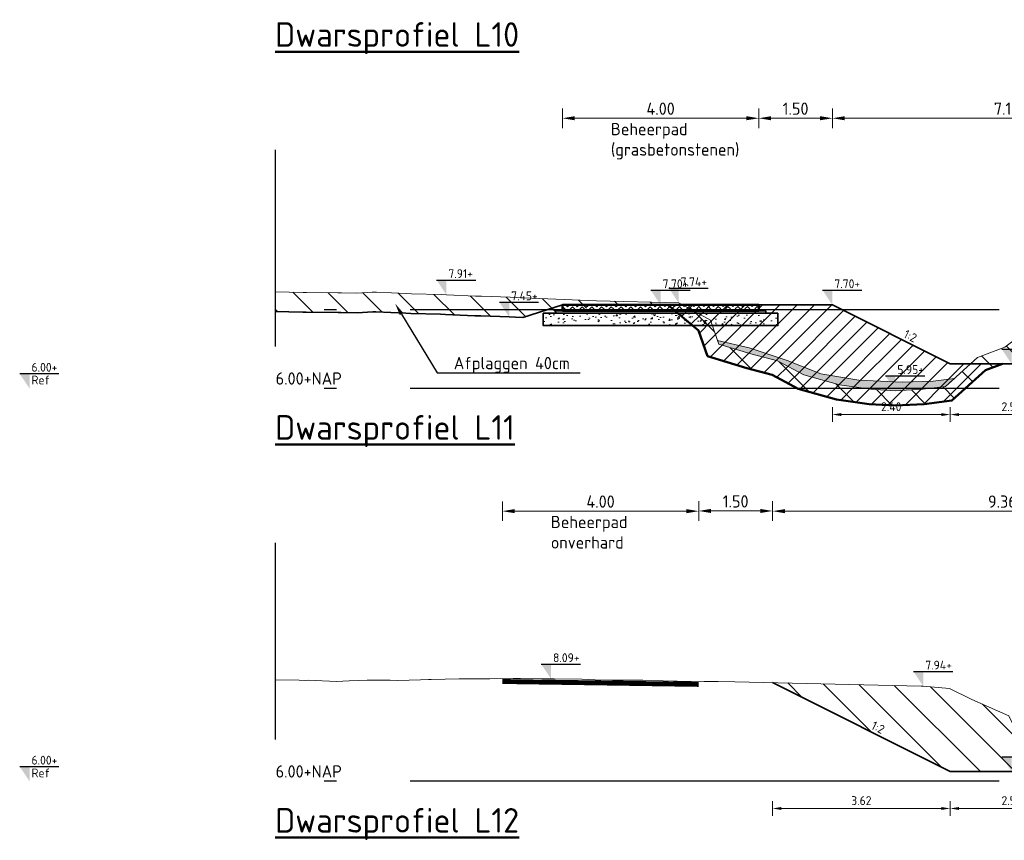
# Model space of a CAD drawing. Header units: metres. Extents: x 199581 to 207779, y 462378 to 466293.
# Tile 121 of 134: x 207393 to 207413, y 465996 to 466013. Entities that reach past the tile are written whole.
import ezdxf
from ezdxf import colors
from ezdxf.entities.mleader import LeaderData, LeaderLine
from ezdxf.enums import TextEntityAlignment as Align
from ezdxf.math import Vec2, Vec3

# ---------------------------------------------------------------- set-up
doc = ezdxf.new("R2010")
doc.units = ezdxf.units.M
doc.linetypes.add('AL-NAP_LIJN', pattern=[15.25, 12, -1.5, 0.25, -1.5])
doc.linetypes.add('XX-AFBREEK', pattern=[7, 4, -1, 1, -1])
doc.layers.get('0').update_dxf_attribs({"lineweight": 25})
for name, color, linetype, lineweight in [('B-WE-GR-MAAIVELD-G-GRIJS', 253, 'GW-MAAIVELD', 13), ('N-WA-VH-VERHARDING_FUNDERING-AD', 252, 'Continuous', 18), ('N-WA-VH-VERHARDING_FUNDERING_GRANULAAT_MENG-GD', 251, 'Continuous', 35), ('N-WA-VH-VERHARDING_FUNDERING_ZAND-GD', 251, 'Continuous', 35), ('N-WE-GW-GROND_SLIB-GD', 40, 'Continuous', 18), ('N-WE-GW-GRONDWERKLIJN-G', 90, 'Continuous', 50), ('N-WE-GW-MAAIVELD-GD', 90, 'GW-MAAIVELD', 35), ('N-WE-GW-ONTGRAVING-WERK-AD', 253, 'Continuous', 18), ('N-WE-GW-OPHOGING-WERK-AD', 82, 'Continuous', 18), ('N-WE-VH-VERHARDING_GRASBETONSTEEN-GD', 7, 'Continuous', 50), ('X-XX-AL-AFBREEKLIJN-GD', 250, 'XX-AFBREEK', 25), ('X-XX-AL-M', 7, 'Continuous', 18), ('X-XX-AL-NAP-GD', 253, 'AL-NAP_LIJN', 25), ('X-XX-AL-PEILMAAT-BEST-SD', 251, 'Continuous', 25), ('X-XX-AL-PEILMAAT-SD', 7, 'Continuous', 25), ('X-XX-AL-REFERENTIE-T25', 7, 'Continuous', 25), ('X-XX-AL-T18', 10, 'Continuous', 18), ('X-XX-AL-T25', 7, 'Continuous', 25), ('X-XX-AL-T50', 7, 'Continuous', 50)]:
    doc.layers.add(name, color=color, linetype=linetype, lineweight=lineweight)
for name, color, linetype, lineweight, transparency in [('N-WA-OG-BEHEERPAD-AD', 34, 'Continuous', 25, 0.5), ('N-WE-GW-GROND_SLIB-AD', 40, 'Continuous', 18, 0.4), ('N-WE-VH-VERHARDING_GRASBETONSTEEN-AD', 72, 'Continuous', 18, 0.3)]:
    doc.layers.add(name, color=color, linetype=linetype, lineweight=lineweight, transparency=transparency)
doc.styles.add('NLCS-ISO', font='NLCS-ISO.ttf')
doc.styles.add('NLCS-ISO-M100-T18', font='NLCS-ISO.ttf', dxfattribs={"height": 0.18})
doc.styles.add('NLCS-ISO-M100-T25', font='NLCS-ISO.ttf', dxfattribs={"height": 0.25})
doc.styles.add('NLCS-ISO-M50-T50', font='NLCS-ISO.ttf', dxfattribs={"height": 0.25})
doc.linetypes.add('GW-MAAIVELD', pattern='A,12,[40,NLCS.SHX,S=1,R=0,X=0,Y=-0.5],12', length=24)
doc.dimstyles.new('NLCS-M100-T18-PIJL_L2_H1', dxfattribs={"dimscale": 0.1, "dimtxt": 2.5, "dimasz": 1.8, "dimexe": 2, "dimexo": 2, "dimgap": 0.7, "dimtad": 1, "dimzin": 0, "dimdsep": 46, "dimtxsty": 'NLCS-ISO-M100-T18', "dimcen": 0, "dimdle": 2, "dimclrd": 256, "dimclre": 256, "dimclrt": 10, "dimadec": 1, "dimazin": 0, "dimtfac": 1, "dimtdec": 3, "dimtofl": 0, "dimtmove": 0, "dimatfit": 3, "dimfxl": 2, "dimfxlon": 1, "dimtfillclr": 256, "dimtolj": 1, "dimtzin": 0, "dimlwd": -1, "dimlwe": -1, "dimarcsym": 0})
doc.dimstyles.new('NLCS-M100-T25-PIJL_L2_H1', dxfattribs={"dimscale": 0.1, "dimtxt": 2.5, "dimasz": 2.5, "dimexe": 2, "dimexo": 2, "dimgap": 0.7, "dimtad": 1, "dimzin": 0, "dimdsep": 46, "dimtxsty": 'NLCS-ISO-M100-T25', "dimcen": 0, "dimdle": 2, "dimclrd": 256, "dimclre": 256, "dimclrt": 256, "dimadec": 1, "dimazin": 0, "dimtfac": 1, "dimtdec": 3, "dimtofl": 0, "dimtmove": 0, "dimatfit": 3, "dimfxl": 2, "dimfxlon": 1, "dimtfillclr": 256, "dimtolj": 1, "dimtzin": 0, "dimlwd": -1, "dimlwe": -1, "dimarcsym": 0})
pattern_1 = [(135, (0, 0), (-0.3535533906, -0.3535533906), [])]
pattern_2 = [(45, (0, 0), (-0.1767766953, 0.1767766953), [])]

# ---------------------------------------------------------------- blocks, each defined once
blk = doc.blocks.new('SAL-PEILMAAT_INFRACAD_R01-SOD')
blk.add_line((-2, 3), (6, 3))
blk.add_solid([(-2, 3), (0, 3), (0, 0)])
at = {"style": 'NLCS-ISO'}
for tag, p in [('...', (0.4, 3.4)), ('REF', (0.4, 0.8))]:
    blk.add_attdef(tag, p, '', height=1.8, dxfattribs=at)
blk = doc.blocks.new('SAL-PEILMAAT_INFRACAD_H01-SOD')
blk.add_line((-2, 3), (6, 3))
blk.add_solid([(-2, 3), (0, 3), (0, 0)])
at = {"style": 'NLCS-ISO'}
blk.add_attdef('...', (0.4, 3.4), '', height=1.8, dxfattribs=at)
blk = doc.blocks.new('*D307')
at = {"layer": 'X-XX-AL-M', "transparency": 16777216}
for p, q in [((207409.512, 466010.89), (207409.512, 466011.29)), ((207416.611, 466010.89), (207416.611, 466011.29)), ((207409.762, 466011.09), (207416.361, 466011.09))]:
    blk.add_line(p, q, dxfattribs=at)
for points in [[(207409.762, 466011.132), (207409.762, 466011.049), (207409.512, 466011.09)], [(207416.361, 466011.132), (207416.361, 466011.049), (207416.611, 466011.09)]]:
    blk.add_solid(points, dxfattribs=at)
at = {"layer": 'X-XX-AL-M', "transparency": 16777216, "insert": (207413.061, 466011.285), "char_height": 0.25, "attachment_point": 5, "style": 'NLCS-ISO-M100-T25'}
blk.add_mtext('\\A1;7.10', dxfattribs=at)
blk = doc.blocks.new('*D308')
at = {"layer": 'X-XX-AL-M', "transparency": 16777216}
for p, q in [((207408.294, 466002.89), (207408.294, 466003.29)), ((207417.655, 466002.89), (207417.655, 466003.29)), ((207408.544, 466003.09), (207417.405, 466003.09))]:
    blk.add_line(p, q, dxfattribs=at)
for points in [[(207408.544, 466003.132), (207408.544, 466003.049), (207408.294, 466003.09)], [(207417.405, 466003.132), (207417.405, 466003.049), (207417.655, 466003.09)]]:
    blk.add_solid(points, dxfattribs=at)
at = {"layer": 'X-XX-AL-M', "transparency": 16777216, "insert": (207412.974, 466003.285), "char_height": 0.25, "attachment_point": 5, "style": 'NLCS-ISO-M100-T25'}
blk.add_mtext('\\A1;9.36', dxfattribs=at)
blk = doc.blocks.new('*D309')
at = {"layer": 'X-XX-AL-M', "transparency": 16777216}
for p, q in [((207406.789, 466002.894), (207406.789, 466003.294)), ((207408.294, 466002.894), (207408.294, 466003.294)), ((207408.044, 466003.094), (207407.039, 466003.094))]:
    blk.add_line(p, q, dxfattribs=at)
for points in [[(207407.039, 466003.136), (207407.039, 466003.053), (207406.789, 466003.094)], [(207408.044, 466003.136), (207408.044, 466003.053), (207408.294, 466003.094)]]:
    blk.add_solid(points, dxfattribs=at)
at = {"layer": 'X-XX-AL-M', "transparency": 16777216, "insert": (207407.541, 466003.289), "char_height": 0.25, "attachment_point": 5, "style": 'NLCS-ISO-M100-T25'}
blk.add_mtext('\\A1;1.50', dxfattribs=at)
blk = doc.blocks.new('*D312')
at = {"layer": 'X-XX-AL-M', "transparency": 16777216}
for p, q in [((207408.012, 466010.89), (207408.012, 466011.29)), ((207409.512, 466010.89), (207409.512, 466011.29)), ((207409.262, 466011.09), (207408.262, 466011.09))]:
    blk.add_line(p, q, dxfattribs=at)
for points in [[(207408.262, 466011.132), (207408.262, 466011.049), (207408.012, 466011.09)], [(207409.262, 466011.132), (207409.262, 466011.049), (207409.512, 466011.09)]]:
    blk.add_solid(points, dxfattribs=at)
at = {"layer": 'X-XX-AL-M', "transparency": 16777216, "insert": (207408.762, 466011.285), "char_height": 0.25, "attachment_point": 5, "style": 'NLCS-ISO-M100-T25'}
blk.add_mtext('\\A1;1.50', dxfattribs=at)
blk = doc.blocks.new('*D317')
at = {"layer": 'X-XX-AL-M', "transparency": 16777216}
for p, q in [((207404.015, 466010.89), (207404.015, 466011.29)), ((207408.012, 466010.89), (207408.012, 466011.29)), ((207407.762, 466011.09), (207404.265, 466011.09))]:
    blk.add_line(p, q, dxfattribs=at)
for points in [[(207404.265, 466011.132), (207404.265, 466011.049), (207404.015, 466011.09)], [(207407.762, 466011.132), (207407.762, 466011.049), (207408.012, 466011.09)]]:
    blk.add_solid(points, dxfattribs=at)
at = {"layer": 'X-XX-AL-M', "transparency": 16777216, "insert": (207406.014, 466011.285), "char_height": 0.25, "attachment_point": 5, "style": 'NLCS-ISO-M100-T25'}
blk.add_mtext('\\A1;4.00', dxfattribs=at)
blk = doc.blocks.new('*D320')
at = {"layer": 'X-XX-AL-M', "transparency": 16777216}
for p, q in [((207402.792, 466002.89), (207402.792, 466003.29)), ((207406.789, 466002.89), (207406.789, 466003.29)), ((207406.539, 466003.09), (207403.042, 466003.09))]:
    blk.add_line(p, q, dxfattribs=at)
for points in [[(207403.042, 466003.132), (207403.042, 466003.049), (207402.792, 466003.09)], [(207406.539, 466003.132), (207406.539, 466003.049), (207406.789, 466003.09)]]:
    blk.add_solid(points, dxfattribs=at)
at = {"layer": 'X-XX-AL-M', "transparency": 16777216, "insert": (207404.791, 466003.285), "char_height": 0.25, "attachment_point": 5, "style": 'NLCS-ISO-M100-T25'}
blk.add_mtext('\\A1;4.00', dxfattribs=at)
blk = doc.blocks.new('*D354')
at = {"layer": 'X-XX-AL-M', "transparency": 16777216}
for p, q in [((207411.911, 466005.207), (207411.911, 466004.907)), ((207414.411, 466005.207), (207414.411, 466004.907)), ((207412.091, 466005.057), (207414.231, 466005.057))]:
    blk.add_line(p, q, dxfattribs=at)
for points in [[(207412.091, 466005.087), (207412.091, 466005.027), (207411.911, 466005.057)], [(207414.231, 466005.087), (207414.231, 466005.027), (207414.411, 466005.057)]]:
    blk.add_solid(points, dxfattribs=at)
at = {"layer": 'X-XX-AL-M', "transparency": 16777216, "insert": (207413.161, 466005.217), "char_height": 0.18, "attachment_point": 5, "style": 'NLCS-ISO-M100-T18'}
blk.add_mtext('\\A1;2.50', dxfattribs=at)
blk = doc.blocks.new('*D355')
at = {"layer": 'X-XX-AL-M', "transparency": 16777216}
for p, q in [((207409.512, 466005.207), (207409.512, 466004.907)), ((207411.911, 466005.207), (207411.911, 466004.907)), ((207411.731, 466005.057), (207409.692, 466005.057))]:
    blk.add_line(p, q, dxfattribs=at)
for points in [[(207409.692, 466005.087), (207409.692, 466005.027), (207409.512, 466005.057)], [(207411.731, 466005.087), (207411.731, 466005.027), (207411.911, 466005.057)]]:
    blk.add_solid(points, dxfattribs=at)
at = {"layer": 'X-XX-AL-M', "transparency": 16777216, "insert": (207410.711, 466005.217), "char_height": 0.18, "attachment_point": 5, "style": 'NLCS-ISO-M100-T18'}
blk.add_mtext('\\A1;2.40', dxfattribs=at)
blk = doc.blocks.new('*D357')
at = {"layer": 'X-XX-AL-M', "transparency": 16777216}
for p, q in [((207411.911, 465997.187), (207411.911, 465996.887)), ((207414.411, 465997.187), (207414.411, 465996.887)), ((207412.091, 465997.037), (207414.231, 465997.037))]:
    blk.add_line(p, q, dxfattribs=at)
for points in [[(207412.091, 465997.067), (207412.091, 465997.007), (207411.911, 465997.037)], [(207414.231, 465997.067), (207414.231, 465997.007), (207414.411, 465997.037)]]:
    blk.add_solid(points, dxfattribs=at)
at = {"layer": 'X-XX-AL-M', "transparency": 16777216, "insert": (207413.161, 465997.197), "char_height": 0.18, "attachment_point": 5, "style": 'NLCS-ISO-M100-T18'}
blk.add_mtext('\\A1;2.50', dxfattribs=at)
blk = doc.blocks.new('*D358')
at = {"layer": 'X-XX-AL-M', "transparency": 16777216}
for p, q in [((207408.294, 465997.187), (207408.294, 465996.887)), ((207411.911, 465997.187), (207411.911, 465996.887)), ((207411.731, 465997.037), (207408.474, 465997.037))]:
    blk.add_line(p, q, dxfattribs=at)
for points in [[(207408.474, 465997.067), (207408.474, 465997.007), (207408.294, 465997.037)], [(207411.731, 465997.067), (207411.731, 465997.007), (207411.911, 465997.037)]]:
    blk.add_solid(points, dxfattribs=at)
at = {"layer": 'X-XX-AL-M', "transparency": 16777216, "insert": (207410.102, 465997.197), "char_height": 0.18, "attachment_point": 5, "style": 'NLCS-ISO-M100-T18'}
blk.add_mtext('\\A1;3.62', dxfattribs=at)

msp = doc.modelspace()

# ---------------------------------------------------------------- hatches: boundary and pattern name
at = {"layer": 'N-WA-VH-VERHARDING_FUNDERING-AD'}
h = msp.add_hatch(dxfattribs=at)
h.set_pattern_fill('AVH-FUNDERING_GRANULAAT_MENG_01', color=256, scale=0.05, pattern_type=2)
h.set_pattern_definition([(50, (207405.82166, 466007.0054), (0.35863, -0.031376), [0.0375, -0.4125]), (355, (207405.82166, 466007.0054), (-0.069376, 0.376096), [0.03, -0.33]), (100.451, (207405.85155, 466007.00278), (0.289255, 0.34472), [0.03187, -0.35057]), (46.184, (207405.82166, 466007.1054), (0.53362, -0.08276), [0.05625, -0.61875]), (96.636, (207405.86613, 466007.0985), (0.46733, 0.48706), [0.047805, -0.52586]), (351.184, (207405.82166, 466007.1054), (0.46733, 0.48706), [0.045, -0.495]), (21, (207405.87166, 466007.0804), (0.298454, -0.20131), [0.0375, -0.4125]), (326, (207405.87166, 466007.0804), (0.12166, 0.362575), [0.03, -0.33]), (71.451, (207405.89653, 466007.0636), (0.42011, 0.161265), [0.03187, -0.35057]), (37.5, (207405.82166, 466007.00539), (0.00608, 0.166447), [0, -0.326, 0, -0.335, 0, -0.33125]), (7.5, (207405.82166, 466007.00539), (0.131535, 0.197206), [0, -0.191, 0, -0.3185, 0, -0.12625]), (327.5, (207405.71016, 466007.00539), (0.266911, -0.0112774), [0, -0.125, 0, -0.39, 0, -0.5175]), (317.5, (207405.66016, 466007.0054), (0.291593, 0.050052), [0, -0.1625, 0, -0.259, 0, -0.3675])])
h.paths.add_polyline_path([(207403.624, 466007.12), (207403.624, 466006.87), (207408.404, 466006.87), (207408.404, 466007.12)])
at = {"layer": 'N-WE-GW-GROND_SLIB-AD'}
h = msp.add_hatch(color=256, dxfattribs=at)
h.dxf.hatch_style = 1
h.paths.add_polyline_path([(207407.175, 466006.562), (207407.82, 466006.415), (207408.592, 466006.161), (207409.276, 466005.886), (207410.054, 466005.758), (207410.936, 466005.716), (207411.567, 466005.738), (207412.001, 466005.794), (207411.817, 466005.627), (207411.356, 466005.571), (207410.794, 466005.543), (207410.292, 466005.571), (207409.659, 466005.66), (207408.93, 466005.864), (207408.395, 466006.148), (207407.852, 466006.293), (207407.201, 466006.487)])
at = {"layer": 'N-WE-GW-ONTGRAVING-WERK-AD'}
h = msp.add_hatch(dxfattribs=at)
h.set_pattern_fill('AGW-WERK_ONTGRAVEN-SO', color=256, scale=0.1, pattern_type=2)
h.set_pattern_definition(pattern_1)
h.paths.add_polyline_path([(207403.206, 466007.032), (207404.928, 466007.29), (207406.457, 466007.29), (207406.382, 466007.33), (207404.71, 466007.374), (207403.222, 466007.431), (207403.076, 466007.438), (207402.947, 466007.444), (207402.363, 466007.467), (207402.245, 466007.47), (207401.651, 466007.496), (207401.543, 466007.5), (207400.939, 466007.517), (207400.841, 466007.519), (207400.227, 466007.548), (207400.139, 466007.549), (207399.829, 466007.529), (207399.515, 466007.537), (207399.475, 466007.538), (207399.437, 466007.536), (207398.802, 466007.544), (207398.735, 466007.545), (207398.161, 466007.553), (207398.161, 466007.153), (207398.727, 466007.145), (207398.795, 466007.144), (207399.446, 466007.136), (207399.48, 466007.138), (207399.502, 466007.137), (207399.837, 466007.129), (207400.15, 466007.149), (207400.216, 466007.148), (207400.827, 466007.12), (207400.928, 466007.117), (207401.53, 466007.1), (207401.635, 466007.096), (207402.232, 466007.07), (207402.351, 466007.067), (207402.93, 466007.044), (207403.057, 466007.038)])
h = msp.add_hatch(dxfattribs=at)
h.set_pattern_fill('AGW-WERK_ONTGRAVEN-SO', color=256, scale=0.1, pattern_type=2)
h.set_pattern_definition(pattern_1)
h.paths.add_polyline_path([(207414.181, 466007.297), (207413.021, 466006.427), (207412.468, 466006.218), (207412.327, 466006.09), (207414.411, 466006.09), (207416.611, 466007.19), (207419.269, 466007.294), (207423.267, 466007.294), (207424.013, 466007.13), (207424.439, 466007.129), (207424.711, 466007.125), (207425.155, 466007.128), (207425.418, 466007.127), (207425.873, 466007.137), (207426.116, 466007.139), (207426.582, 466007.133), (207426.825, 466007.14), (207427.289, 466007.141), (207427.522, 466007.138), (207428.009, 466007.146), (207428.161, 466007.148), (207428.161, 466007.548), (207428.003, 466007.546), (207427.521, 466007.538), (207427.291, 466007.541), (207426.819, 466007.54), (207426.579, 466007.533), (207426.117, 466007.539), (207425.867, 466007.537), (207425.415, 466007.527), (207425.155, 466007.528), (207424.712, 466007.525), (207424.442, 466007.529), (207424.01, 466007.53), (207423.73, 466007.526), (207423.308, 466007.526), (207423.018, 466007.522), (207422.606, 466007.524), (207422.306, 466007.515), (207422.103, 466007.493), (207421.904, 466007.497), (207421.75, 466007.496), (207421.593, 466007.493), (207421.202, 466007.479), (207420.881, 466007.471), (207420.5, 466007.46), (207420.169, 466007.454), (207419.798, 466007.452), (207419.457, 466007.441), (207419.096, 466007.431), (207418.921, 466007.433), (207418.745, 466007.424), (207418.568, 466007.415), (207418.394, 466007.409), (207418.032, 466007.403), (207417.691, 466007.407), (207417.32, 466007.402), (207416.989, 466007.398), (207416.608, 466007.408), (207416.287, 466007.409), (207415.896, 466007.414)])
h = msp.add_hatch(dxfattribs=at)
h.set_pattern_fill('AGW-WERK_ONTGRAVEN-SO', color=256, scale=0.1, pattern_type=2)
h.set_pattern_definition(pattern_1)
h.paths.add_polyline_path([(207411.948, 466005.341), (207412.628, 466005.958), (207412.978, 466006.09), (207412.327, 466006.09), (207411.817, 466005.627), (207411.356, 466005.571), (207410.794, 466005.543), (207410.292, 466005.571), (207409.659, 466005.66), (207408.93, 466005.864), (207408.395, 466006.148), (207407.852, 466006.293), (207407.201, 466006.487), (207407.029, 466006.976), (207406.457, 466007.29), (207406.158, 466007.29), (207406.785, 466006.768), (207406.969, 466006.243), (207407.771, 466006.004), (207408.285, 466005.867), (207408.818, 466005.584), (207409.598, 466005.366), (207410.263, 466005.272), (207410.793, 466005.243), (207411.382, 466005.272)])
h = msp.add_hatch(dxfattribs=at)
h.set_pattern_fill('AGW-WERK_ONTGRAVEN-SO', color=256, scale=0.1, pattern_type=2)
h.set_pattern_definition(pattern_1)
h.paths.add_polyline_path([(207411.363, 465999.526), (207411.318, 465999.529), (207408.294, 465999.599), (207411.911, 465997.79), (207414.411, 465997.79), (207414.727, 465997.948), (207414.554, 465998.049), (207413.751, 465998.328), (207413.37, 465998.371), (207413.106, 465998.92), (207412.354, 465999.257), (207411.897, 465999.481)])
at = {"layer": 'N-WE-GW-OPHOGING-WERK-AD'}
h = msp.add_hatch(dxfattribs=at)
h.set_pattern_fill('AGW-WERK_AANVULLEN-SO', color=256, scale=0.05, pattern_type=2)
h.set_pattern_definition(pattern_2)
h.paths.add_polyline_path([(207412.628, 466005.958), (207412.978, 466006.09), (207412.327, 466006.09), (207411.817, 466005.627), (207411.356, 466005.571), (207410.794, 466005.543), (207410.292, 466005.571), (207409.659, 466005.66), (207408.93, 466005.864), (207408.395, 466006.148), (207407.852, 466006.293), (207407.201, 466006.487), (207407.029, 466006.976), (207406.457, 466007.29), (207406.158, 466007.29), (207406.785, 466006.768), (207406.969, 466006.243), (207407.771, 466006.004), (207408.285, 466005.867), (207408.818, 466005.584), (207409.598, 466005.366), (207410.263, 466005.272), (207410.793, 466005.243), (207411.382, 466005.272), (207411.948, 466005.341)])
h = msp.add_hatch(dxfattribs=at)
h.set_pattern_fill('AGW-WERK_AANVULLEN-SO', color=256, scale=0.05, pattern_type=2)
h.set_pattern_definition(pattern_2)
h.paths.add_polyline_path([(207409.512, 466007.29), (207408.925, 466007.29), (207406.457, 466007.29), (207407.029, 466006.976), (207407.201, 466006.487), (207407.852, 466006.293), (207408.395, 466006.148), (207408.93, 466005.864), (207409.659, 466005.66), (207410.292, 466005.571), (207410.794, 466005.543), (207411.356, 466005.571), (207411.817, 466005.627), (207412.327, 466006.09), (207411.911, 466006.09)])
at = {"layer": 'N-WE-VH-VERHARDING_GRASBETONSTEEN-AD'}
h = msp.add_hatch(dxfattribs=at)
h.set_pattern_fill('AVH-GRASBETONSTEEN_02', color=256, scale=0.1, angle=0.1022, pattern_type=2)
h.set_pattern_definition([(45.102249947, (-5729.22402, 3286.28265), (-0.099171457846, 0.09881812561), [0.07, -0.07]), (135.102249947, (-5729.22402, 3286.28265), (-0.09881812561, -0.099171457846), [0.07, -0.07]), (45.102249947, (-5729.27361, 3286.33206), (-0.099171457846, 0.09881812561), [0.07, -0.07]), (135.102249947, (-5729.17461, 3286.33224), (-0.09881812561, -0.099171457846), [0.07, -0.07])])
h.paths.add_polyline_path([(207404.015, 466007.29), (207404.015, 466007.17), (207408.012, 466007.17), (207408.012, 466007.29)])

# ---------------------------------------------------------------- linework, layer by layer
at = {"layer": 'B-WE-GR-MAAIVELD-G-GRIJS', "flags": 128}
for points in [[(207398.161, 466007.553), (207398.735, 466007.545), (207398.802, 466007.544), (207399.437, 466007.536), (207399.475, 466007.538), (207399.515, 466007.537), (207399.829, 466007.529), (207400.139, 466007.549), (207400.227, 466007.548), (207400.841, 466007.519), (207400.939, 466007.517), (207401.543, 466007.5), (207401.651, 466007.496), (207402.245, 466007.47), (207402.363, 466007.467), (207402.947, 466007.444), (207403.076, 466007.438), (207403.222, 466007.431), (207404.71, 466007.374), (207406.382, 466007.33), (207407.029, 466006.976), (207407.201, 466006.487), (207407.852, 466006.293), (207408.395, 466006.148), (207408.93, 466005.864), (207409.659, 466005.66), (207410.292, 466005.571), (207410.794, 466005.543), (207411.356, 466005.571), (207411.817, 466005.627), (207412.468, 466006.218), (207413.021, 466006.427), (207414.181, 466007.297), (207415.896, 466007.414), (207416.287, 466007.409), (207416.608, 466007.408), (207416.989, 466007.398), (207417.32, 466007.402), (207417.691, 466007.407), (207418.032, 466007.403), (207418.394, 466007.409), (207418.568, 466007.415), (207418.745, 466007.424), (207418.921, 466007.433), (207419.096, 466007.431), (207419.457, 466007.441), (207419.798, 466007.452), (207420.169, 466007.454), (207420.5, 466007.46), (207420.881, 466007.471), (207421.202, 466007.479), (207421.593, 466007.493), (207421.75, 466007.496), (207421.904, 466007.497), (207422.103, 466007.493), (207422.306, 466007.515), (207422.606, 466007.524), (207423.018, 466007.522), (207423.308, 466007.526), (207423.73, 466007.526), (207424.01, 466007.53), (207424.442, 466007.529), (207424.712, 466007.525), (207425.155, 466007.528), (207425.415, 466007.527), (207425.867, 466007.537), (207426.117, 466007.539), (207426.579, 466007.533), (207426.819, 466007.54), (207427.291, 466007.541), (207427.521, 466007.538), (207428.003, 466007.546), (207428.161, 466007.548)], [(207398.161, 465999.656), (207398.164, 465999.656), (207398.653, 465999.647), (207398.789, 465999.644), (207398.835, 465999.647), (207399.413, 465999.625), (207399.67, 465999.637), (207400.037, 465999.646), (207400.505, 465999.646), (207400.661, 465999.645), (207401.123, 465999.659), (207401.285, 465999.662), (207401.34, 465999.663), (207401.91, 465999.678), (207402.176, 465999.676), (207402.534, 465999.676), (207403.011, 465999.682), (207403.158, 465999.681), (207403.594, 465999.678), (207403.782, 465999.676), (207403.846, 465999.677), (207404.406, 465999.668), (207404.681, 465999.658), (207405.031, 465999.651), (207405.517, 465999.652), (207405.655, 465999.649), (207406.064, 465999.635), (207406.279, 465999.627), (207406.352, 465999.626), (207406.903, 465999.624), (207407.187, 465999.622), (207407.527, 465999.617), (207411.318, 465999.529), (207411.363, 465999.526), (207411.897, 465999.481), (207412.354, 465999.257), (207413.106, 465998.92), (207413.37, 465998.371), (207413.751, 465998.328), (207414.554, 465998.049), (207415.232, 465997.651), (207415.931, 465997.518), (207416.885, 465997.514), (207417.435, 465997.564), (207418.009, 465997.835), (207418.629, 465998.196), (207419.228, 465998.431), (207420.028, 465999.177), (207420.281, 465999.306), (207420.551, 465999.387), (207420.636, 465999.401), (207420.886, 465999.43), (207421.26, 465999.478), (207421.386, 465999.484), (207421.884, 465999.484), (207422.221, 465999.5), (207422.508, 465999.502), (207423.057, 465999.451), (207423.132, 465999.455), (207423.357, 465999.471), (207423.757, 465999.507), (207423.892, 465999.505), (207424.381, 465999.482), (207424.727, 465999.465), (207425.005, 465999.456), (207425.562, 465999.445), (207425.629, 465999.443), (207425.958, 465999.429), (207426.253, 465999.417), (207426.398, 465999.414), (207426.878, 465999.416), (207427.233, 465999.421), (207427.387, 465999.425), (207427.502, 465999.427), (207427.744, 465999.417), (207428.068, 465999.399), (207428.126, 465999.395), (207428.161, 465999.394)]]:
    msp.add_lwpolyline(points, dxfattribs=at)
at = {"layer": 'N-WA-OG-BEHEERPAD-AD', "const_width": 0.1, "flags": 128}
msp.add_lwpolyline([(207402.792, 465999.622), (207406.788, 465999.563)], dxfattribs=at)
at = {"layer": 'N-WA-VH-VERHARDING_FUNDERING_GRANULAAT_MENG-GD', "flags": 128}
msp.add_lwpolyline([(207408.404, 466007.12), (207408.404, 466006.87), (207403.624, 466006.87), (207403.624, 466007.12)], close=True, dxfattribs=at)
at = {"layer": 'N-WA-VH-VERHARDING_FUNDERING_ZAND-GD', "flags": 128}
msp.add_lwpolyline([(207408.154, 466007.17), (207408.154, 466007.12), (207403.874, 466007.12), (207403.874, 466007.17)], close=True, dxfattribs=at)
at = {"layer": 'N-WE-GW-GROND_SLIB-GD', "flags": 128}
msp.add_lwpolyline([(207407.175, 466006.562), (207407.82, 466006.415), (207408.592, 466006.161), (207409.276, 466005.886), (207410.054, 466005.758), (207410.936, 466005.716), (207411.567, 466005.738), (207412.001, 466005.794), (207411.817, 466005.627), (207411.356, 466005.571), (207410.794, 466005.543), (207410.292, 466005.571), (207409.659, 466005.66), (207408.93, 466005.864), (207408.395, 466006.148), (207407.852, 466006.293), (207407.201, 466006.487)], close=True, dxfattribs=at)
at = {"layer": 'N-WE-GW-GRONDWERKLIJN-G', "flags": 128}
msp.add_lwpolyline([(207406.158, 466007.29), (207406.785, 466006.768), (207406.969, 466006.243), (207407.771, 466006.004), (207408.285, 466005.867), (207408.818, 466005.584), (207409.598, 466005.366), (207410.263, 466005.272), (207410.793, 466005.243), (207411.382, 466005.272), (207411.948, 466005.341), (207412.628, 466005.958), (207412.978, 466006.09)], dxfattribs=at)
at = {"layer": 'N-WE-GW-MAAIVELD-GD', "flags": 128}
for points in [[(207398.155, 466007.153), (207398.727, 466007.145), (207398.795, 466007.144), (207399.446, 466007.136), (207399.48, 466007.138), (207399.502, 466007.137), (207399.837, 466007.129), (207400.15, 466007.149), (207400.216, 466007.148), (207400.827, 466007.12), (207400.928, 466007.117), (207401.53, 466007.1), (207401.635, 466007.096), (207402.232, 466007.07), (207402.351, 466007.067), (207402.93, 466007.044), (207403.057, 466007.038), (207403.206, 466007.032), (207404.015, 466007.29), (207408.012, 466007.29), (207409.512, 466007.29)], [(207409.512, 466007.29), (207411.911, 466006.09), (207414.411, 466006.09), (207416.611, 466007.19)], [(207408.294, 465999.599), (207411.911, 465997.79), (207414.411, 465997.79), (207417.655, 465999.413), (207422.159, 465999.442)]]:
    msp.add_lwpolyline(points, dxfattribs=at)
at = {"layer": 'N-WE-VH-VERHARDING_GRASBETONSTEEN-GD'}
msp.add_lwpolyline([(207404.015, 466007.29), (207404.015, 466007.17), (207408.012, 466007.17), (207408.012, 466007.29)], close=True, dxfattribs=at)
at = {"layer": 'X-XX-AL-AFBREEKLIJN-GD', "flags": 128}
for points in [[(207398.161, 466010.444), (207398.161, 466006.444)], [(207398.161, 466002.444), (207398.161, 465998.444)]]:
    msp.add_lwpolyline(points, dxfattribs=at)
at = {"layer": 'X-XX-AL-NAP-GD', "flags": 128}
for points in [[(207428.161, 466007.19), (207398.161, 466007.19)], [(207428.161, 466005.59), (207398.161, 466005.59)], [(207428.161, 465997.59), (207398.161, 465997.59)]]:
    msp.add_lwpolyline(points, dxfattribs=at)

# ---------------------------------------------------------------- block references
at = {"layer": 'X-XX-AL-PEILMAAT-BEST-SD', "xscale": 0.1, "yscale": 0.1, "zscale": 0.1}
for p, values in [((207401.651, 466007.496), {'...': '7.91+'}), ((207406.382, 466007.33), {'...': '7.74+'}), ((207410.794, 466005.543), {'...': '5.95+'}), ((207403.782, 465999.676), {'...': '8.09+'}), ((207411.363, 465999.526), {'...': '7.94+'})]:
    msp.add_blockref('SAL-PEILMAAT_INFRACAD_H01-SOD', p, dxfattribs=at).add_auto_attribs(values)
at = {"layer": 'X-XX-AL-PEILMAAT-SD', "xscale": 0.1, "yscale": 0.1, "zscale": 0.1}
for name, p, values in [('SAL-PEILMAAT_INFRACAD_H01-SOD', (207406.014, 466007.29), {'...': '7.70+'}), ('SAL-PEILMAAT_INFRACAD_H01-SOD', (207409.512, 466007.29), {'...': '7.70+'}), ('SAL-PEILMAAT_INFRACAD_H01-SOD', (207402.93, 466007.044), {'...': '7.45+'}), ('SAL-PEILMAAT_INFRACAD_H01-SOD', (207413.161, 466006.09), {'...': '6.50+'}), ('SAL-PEILMAAT_INFRACAD_R01-SOD', (207393.161, 466005.59), {'...': '6.00+', 'REF': 'Ref'}), ('SAL-PEILMAAT_INFRACAD_H01-SOD', (207413.161, 465997.79), {'...': '6.20+'}), ('SAL-PEILMAAT_INFRACAD_R01-SOD', (207393.161, 465997.59), {'...': '6.00+', 'REF': 'Ref'})]:
    msp.add_blockref(name, p, dxfattribs=at).add_auto_attribs(values)

# ---------------------------------------------------------------- texts
at = {"layer": 'X-XX-AL-REFERENTIE-T25', "char_height": 0.25, "attachment_point": 1, "style": 'NLCS-ISO-M100-T25'}
for s, insert in [('Beheerpad\\P(grasbetonstenen)', (207405.001, 466010.995)), ('Beheerpad\\Ponverhard', (207403.778, 466002.995))]:
    msp.add_mtext_dynamic_manual_height_columns(s, width=0.97587, gutter_width=1.25, heights=[0], dxfattribs=dict(at, insert=insert))
at = {"layer": 'X-XX-AL-T18', "style": 'NLCS-ISO-M100-T18'}
for p in [(207411.035, 466006.528), (207410.377, 465998.557)]:
    msp.add_text('1:2', height=0.18, rotation=333.4349, dxfattribs=at).set_placement(p, align=Align.BOTTOM_CENTER)
at = {"layer": 'X-XX-AL-T25', "char_height": 0.25, "attachment_point": 1, "style": 'NLCS-ISO-M100-T25'}
for insert in [(207398.174, 466005.916), (207398.174, 465997.916)]:
    msp.add_mtext_dynamic_manual_height_columns('6.00+NAP', width=2.46829, gutter_width=1.25, heights=[0], dxfattribs=dict(at, insert=insert))
at = {"layer": 'X-XX-AL-T50', "char_height": 0.5, "attachment_point": 1, "style": 'NLCS-ISO-M50-T50'}
for s, insert in [('{\\LDwarsprofiel L10}', (207398.161, 466013.045)), ('{\\LDwarsprofiel L11}', (207398.161, 466005.045)), ('{\\LDwarsprofiel L12}', (207398.161, 465997.045))]:
    msp.add_mtext_dynamic_manual_height_columns(s, width=18.27556, gutter_width=2.5, heights=[0], dxfattribs=dict(at, insert=insert))

# ---------------------------------------------------------------- dimensions: what is measured, and where the dimension line sits
at = {"layer": 'X-XX-AL-M'}
for base, p1, p2, picture, middle in [((207404.015, 466011.09), (207408.012, 466007.29), (207404.015, 466007.29), '*D317', (207406.014, 466011.285)), ((207408.012, 466011.09), (207409.512, 466007.29), (207408.012, 466007.29), '*D312', (207408.762, 466011.285)), ((207416.611, 466011.09), (207409.512, 466007.29), (207416.611, 466007.19), '*D307', (207413.061, 466011.285)), ((207402.792, 466003.09), (207406.789, 465999.624), (207402.792, 465999.679), '*D320', (207404.791, 466003.285)), ((207406.7891, 466003.0942), (207408.2935, 465999.5988), (207406.7891, 465999.6211), '*D309', (207407.5413, 466003.2892)), ((207417.655, 466003.09), (207408.294, 465999.599), (207417.655, 465999.413), '*D308', (207412.974, 466003.285))]:
    dim = msp.add_linear_dim(base=base, p1=p1, p2=p2, dimstyle='NLCS-M100-T25-PIJL_L2_H1', dxfattribs=at)
    dim.commit()
    dim.dimension.update_dxf_attribs({"geometry": picture, "text_midpoint": middle})
for base, p1, p2, picture, middle in [((207409.512, 466005.057), (207411.911, 466006.09), (207409.512, 466007.29), '*D355', (207410.711, 466005.217)), ((207414.411, 466005.057), (207411.911, 466006.09), (207414.411, 466006.09), '*D354', (207413.161, 466005.217)), ((207408.294, 465997.037), (207411.911, 465997.79), (207408.294, 465999.599), '*D358', (207410.102, 465997.197)), ((207414.411, 465997.037), (207411.911, 465997.79), (207414.411, 465997.79), '*D357', (207413.161, 465997.197))]:
    dim = msp.add_linear_dim(base=base, p1=p1, p2=p2, dimstyle='NLCS-M100-T18-PIJL_L2_H1', override={"dimexe": 1.5, "dimexo": 1.5, "dimclrt": 256, "dimfxl": 1.5}, dxfattribs=at)
    dim.commit()
    dim.dimension.update_dxf_attribs({"geometry": picture, "text_midpoint": middle})

# ---------------------------------------------------------------- leaders
at = {"layer": 'X-XX-AL-REFERENTIE-T25'}
ml = msp.add_multileader_mtext('Standard', dxfattribs=at)
ml.set_content('Afplaggen 40cm', color=256, style='NLCS-ISO-M100-T25')
ml.set_leader_properties(color=256, linetype='ByLayer', lineweight=-1)
ml.build(insert=Vec2(0, 0))
ml.multileader.update_dxf_attribs({"text_left_attachment_type": 5, "text_right_attachment_type": 5, "dogleg_length": 0.25, "arrow_head_size": 0.25})
ctx = ml.context
ctx.base_point, ctx.char_height, ctx.arrow_head_size, ctx.landing_gap_size, ctx.plane_origin = Vec3(207401.712, 466005.905), 0.25, 0.25, 0.09, Vec3(207400.608, 466007.317)
ctx.left_attachment, ctx.right_attachment = 5, 5
notes = []
notes.append((ctx, [(1, (1, 1, 0), (207401.462, 466005.905), (1, 0), 0.25, [(0, [(207400.608, 466007.317)], 0, [])])]))
ctx.mtext.insert, ctx.mtext.flow_direction = Vec3(207401.802, 466006.23), 5
for ctx, leaders in notes:
    for number, flags, end, landing, length, lines in leaders:
        leader = LeaderData()
        leader.index, (leader.has_last_leader_line, leader.has_dogleg_vector, leader.attachment_direction) = number, flags
        leader.last_leader_point, leader.dogleg_vector, leader.dogleg_length = Vec3(end), Vec3(landing), length
        for number, points, colour, breaks in lines:
            line = LeaderLine()
            line.index, line.vertices, line.color, line.breaks = number, Vec3.list(points), colors.encode_raw_color(colour), breaks
            leader.lines.append(line)
        ctx.leaders.append(leader)

doc.saveas('drawing.dxf')
